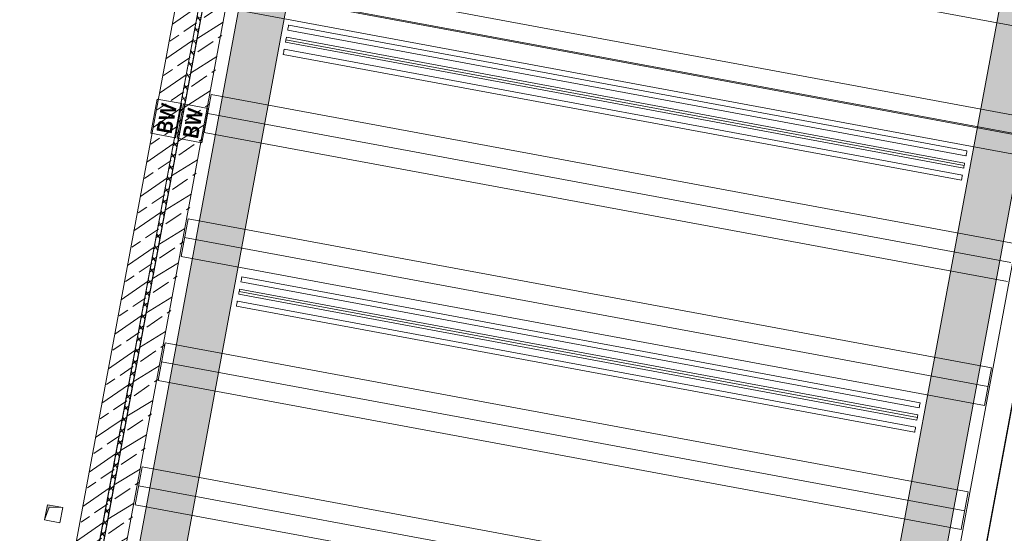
# Model space of a CAD drawing. Header units: metres. Extents: x 0 to 60282398, y -11592309 to 5708004.
# Tile 112 of 136: x 32353373.62 to 32353383.17, y 5707912.6 to 5707917.59. Entities that reach past the tile are written whole.
import ezdxf

# ---------------------------------------------------------------- set-up
doc = ezdxf.new("R2010")
doc.units = ezdxf.units.M
doc.header["$LTSCALE"] = 0.75
doc.layers.get('0').update_dxf_attribs({"linetype": 'CONTINUOUS'})
for name, color, linetype, lineweight in [('10417023$0$#9_002_GES I Übersicht Erdgeschoss_1_101_Wand Aussen.A', 7, 'CONTINUOUS', 25), ('10417023$0$#9_002_GES I Übersicht Erdgeschoss_1_430_Lüftung.US', 7, 'CONTINUOUS', 25), ('10417023$0$#9_002_GES I Übersicht Erdgeschoss_1_607b_Brandschutz 1_100', 7, 'CONTINUOUS', 25), ('10417023$0$#9_002_GES I Übersicht Erdgeschoss_1_807b_Elektro 3D', 7, 'CONTINUOUS', 25), ('10417023$0$#9_002_GES I Übersicht Erdgeschoss_1_Neubau_101_Wand Aussen.A', 7, 'CONTINUOUS', 25), ('10417023$0$#9_002_GES I Übersicht Erdgeschoss_1_Neubau_102_Wand Innen.A', 7, 'CONTINUOUS', 25), ('10417023$0$#9_002_GES I Übersicht Erdgeschoss_1_Neubau_104_Decken.A', 7, 'CONTINUOUS', 25), ('10417023$0$Keine', 7, 'CONTINUOUS', 13)]:
    doc.layers.add(name, color=color, linetype=linetype, lineweight=lineweight)
doc.styles.add('10417023$0$Arial Narrow (bold)', font='ARIALNB.TTF')
pattern_1 = [(44.99999999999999, (0, 0), (-0.1697056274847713, 0.1697056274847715), []), (44.99999999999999, (-0.08485281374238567, 0.08485281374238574), (-0.1697056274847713, 0.1697056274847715), [0.18, -0.05999999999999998])]

# ---------------------------------------------------------------- blocks, each defined once
blk = doc.blocks.new('10417023$0$#9_MKO_LP5_ARC_GES_UP_00_002_P_G_modell (3D)')
at = {"layer": '10417023$0$#9_002_GES I Übersicht Erdgeschoss_1_101_Wand Aussen.A', "linetype": 'Continuous', "lineweight": 5, "true_color": 0xff0000}
h = blk.add_hatch(dxfattribs=at)
h.set_pattern_fill('#9_DÄMMUNG__HART_1_0001', color=1, style=0, pattern_type=2)
h.set_pattern_definition([(44.99999999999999, (0, 0), (-0.05656854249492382, 0.05656854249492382), []), (135.0000000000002, (0, 0), (0.05656854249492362, 0.056568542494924), [])])
h.paths.add_polyline_path([(-32353454.47117382, -5707790.519532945), (-32353477.474228, -5707790.519532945), (-32353477.474228, -5707790.55957689), (-32353469.004228, -5707790.55957689), (-32353469.004228, -5707810.39957689), (-32353468.96423227, -5707810.39957689), (-32353468.96423227, -5707790.55957689), (-32353454.47117382, -5707790.55957689)])
at = {"layer": '10417023$0$#9_002_GES I Übersicht Erdgeschoss_1_Neubau_102_Wand Innen.A', "linetype": 'Continuous', "lineweight": 5, "true_color": 0xff0000}
h = blk.add_hatch(dxfattribs=at)
h.set_pattern_fill('#9_BETON__STAHLBETON_0001', color=1, style=0, pattern_type=2)
h.set_pattern_definition(pattern_1)
h.paths.add_polyline_path([(-32353468.96423227, -5707790.779532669), (-32353468.96423227, -5707810.17957689), (-32353468.74423227, -5707810.17957689), (-32353468.74423227, -5707790.779533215)])
h = blk.add_hatch(dxfattribs=at)
h.set_pattern_fill('#9_BETON__STAHLBETON_0001', color=1, style=0, pattern_type=2)
h.set_pattern_definition(pattern_1)
h.paths.add_polyline_path([(-32353469.00381513, -5707806.979589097), (-32353469.00381513, -5707797.10457689), (-32353469.22381512, -5707797.10457689), (-32353469.22381512, -5707806.979589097)])
at = {"layer": '10417023$0$#9_002_GES I Übersicht Erdgeschoss_1_101_Wand Aussen.A', "color": 1, "linetype": 'Continuous', "lineweight": 18, "true_color": 0xff0000, "flags": 128}
blk.add_lwpolyline([(-32353454.47117382, -5707790.519532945), (-32353454.47117382, -5707790.55957689), (-32353468.96423227, -5707790.55957689), (-32353468.96423227, -5707810.39957689), (-32353469.004228, -5707810.39957689), (-32353469.004228, -5707790.55957689), (-32353477.474228, -5707790.55957689), (-32353477.474228, -5707790.519532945)], close=True, dxfattribs=at)
at = {"layer": '10417023$0$#9_002_GES I Übersicht Erdgeschoss_1_101_Wand Aussen.A', "color": 1, "linetype": 'Continuous', "lineweight": 25, "true_color": 0xff0000, "flags": 128}
blk.add_lwpolyline([(-32353460.53922791, -5707797.22957689), (-32353452.62422818, -5707797.22957689), (-32353452.62422818, -5707807.119576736), (-32353460.53922791, -5707807.119576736)], close=True, dxfattribs=at)
at = {"layer": '10417023$0$#9_002_GES I Übersicht Erdgeschoss_1_430_Lüftung.US', "color": 1, "linetype": 'Continuous', "lineweight": 13, "true_color": 0xff0000, "flags": 128}
for points in [[(-32353468.16725466, -5707795.479604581), (-32353468.16725466, -5707809.945591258), (-32353468.61729288, -5707809.945591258), (-32353468.61729288, -5707795.479604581)], [(-32353460.9141821, -5707795.479866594), (-32353460.9141821, -5707809.945591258), (-32353461.36422031, -5707809.945591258), (-32353461.36422031, -5707795.479866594)]]:
    blk.add_lwpolyline(points, close=True, dxfattribs=at)
at = {"layer": '10417023$0$#9_002_GES I Übersicht Erdgeschoss_1_430_Lüftung.US', "color": 1, "linetype": 'Continuous', "true_color": 0xff0000}
for points in [[(-32353468.16725466, -5707795.479604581), (-32353468.61729288, -5707795.479604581), (-32353468.16725466, -5707809.945591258), (-32353468.61729288, -5707809.945591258)], [(-32353460.9141821, -5707795.479866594), (-32353461.36422031, -5707795.479866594), (-32353460.9141821, -5707809.945591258), (-32353461.36422031, -5707809.945591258)]]:
    blk.add_solid(points, dxfattribs=at)
at = {"layer": '10417023$0$#9_002_GES I Übersicht Erdgeschoss_1_607b_Brandschutz 1_100', "color": 1, "linetype": 'Continuous', "lineweight": 13, "true_color": 0xff0000}
for p, q in [((-32353468.99249097, -5707798.493874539), (-32353469.23513887, -5707798.493874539)), ((-32353469.23513887, -5707798.493874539), (-32353469.23513887, -5707798.831376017)), ((-32353468.99249097, -5707798.831376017), (-32353468.99249097, -5707798.493874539)), ((-32353468.73290788, -5707798.493874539), (-32353468.97555577, -5707798.493874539)), ((-32353468.97555577, -5707798.493874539), (-32353468.97555577, -5707798.831376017)), ((-32353468.73290788, -5707798.831376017), (-32353468.73290788, -5707798.493874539)), ((-32353469.23513887, -5707798.831376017), (-32353468.99249097, -5707798.831376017)), ((-32353468.97555577, -5707798.831376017), (-32353468.73290788, -5707798.831376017))]:
    blk.add_line(p, q, dxfattribs=at)
at = {"layer": '10417023$0$#9_002_GES I Übersicht Erdgeschoss_1_807b_Elektro 3D', "color": 1, "linetype": 'Continuous', "lineweight": 13, "true_color": 0xff0000}
for p, q in [((-32353468.11347208, -5707797.557917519), (-32353468.11347208, -5707797.554568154)), ((-32353461.42177209, -5707797.554568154), (-32353468.11347208, -5707797.554568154)), ((-32353468.11347208, -5707797.567068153), (-32353468.11347208, -5707797.557917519)), ((-32353461.42177209, -5707797.557917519), (-32353461.42177209, -5707797.554568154)), ((-32353461.42177209, -5707797.567068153), (-32353461.42177209, -5707797.557917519)), ((-32353468.11347208, -5707797.579568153), (-32353468.11347208, -5707797.567068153)), ((-32353468.11347208, -5707797.592068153), (-32353468.11347208, -5707797.579568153)), ((-32353468.11347208, -5707797.601218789), (-32353468.11347208, -5707797.592068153)), ((-32353468.11347208, -5707797.604568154), (-32353468.11347208, -5707797.601218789)), ((-32353461.42177209, -5707797.604568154), (-32353468.11347208, -5707797.604568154)), ((-32353461.42177209, -5707797.579568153), (-32353461.42177209, -5707797.567068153)), ((-32353461.42177209, -5707797.592068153), (-32353461.42177209, -5707797.579568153)), ((-32353461.42177209, -5707797.601218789), (-32353461.42177209, -5707797.592068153)), ((-32353461.42177209, -5707797.604568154), (-32353461.42177209, -5707797.601218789)), ((-32353468.11347208, -5707797.677917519), (-32353468.11347208, -5707797.674568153)), ((-32353461.42177209, -5707797.674568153), (-32353468.11347208, -5707797.674568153)), ((-32353468.11347208, -5707797.687068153), (-32353468.11347208, -5707797.677917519)), ((-32353468.11347208, -5707797.699568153), (-32353468.11347208, -5707797.687068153)), ((-32353468.11347208, -5707797.712068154), (-32353468.11347208, -5707797.699568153)), ((-32353468.11347208, -5707797.721218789), (-32353468.11347208, -5707797.712068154)), ((-32353468.11347208, -5707797.724568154), (-32353468.11347208, -5707797.721218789)), ((-32353461.42177209, -5707797.724568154), (-32353468.11347208, -5707797.724568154)), ((-32353461.42177184, -5707797.699568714), (-32353468.11347161, -5707797.699568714)), ((-32353461.42177209, -5707797.677917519), (-32353461.42177209, -5707797.674568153)), ((-32353461.42177209, -5707797.687068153), (-32353461.42177209, -5707797.677917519)), ((-32353461.42177209, -5707797.699568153), (-32353461.42177209, -5707797.687068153)), ((-32353461.42177209, -5707797.712068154), (-32353461.42177209, -5707797.699568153)), ((-32353461.42177209, -5707797.721218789), (-32353461.42177209, -5707797.712068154)), ((-32353461.42177209, -5707797.724568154), (-32353461.42177209, -5707797.721218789)), ((-32353468.11347208, -5707797.797917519), (-32353468.11347208, -5707797.794568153)), ((-32353461.42177209, -5707797.794568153), (-32353468.11347208, -5707797.794568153)), ((-32353468.11347208, -5707797.807068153), (-32353468.11347208, -5707797.797917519)), ((-32353468.11347208, -5707797.819568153), (-32353468.11347208, -5707797.807068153)), ((-32353468.11347208, -5707797.832068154), (-32353468.11347208, -5707797.819568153)), ((-32353468.11347208, -5707797.841218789), (-32353468.11347208, -5707797.832068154)), ((-32353468.11347208, -5707797.844568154), (-32353468.11347208, -5707797.841218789)), ((-32353461.42177209, -5707797.844568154), (-32353468.11347208, -5707797.844568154)), ((-32353461.42177209, -5707797.797917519), (-32353461.42177209, -5707797.794568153)), ((-32353461.42177209, -5707797.807068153), (-32353461.42177209, -5707797.797917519)), ((-32353461.42177209, -5707797.819568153), (-32353461.42177209, -5707797.807068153)), ((-32353461.42177209, -5707797.832068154), (-32353461.42177209, -5707797.819568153)), ((-32353461.42177209, -5707797.841218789), (-32353461.42177209, -5707797.832068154)), ((-32353461.42177209, -5707797.844568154), (-32353461.42177209, -5707797.841218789)), ((-32353468.11347208, -5707800.044616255), (-32353468.11347208, -5707800.041266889)), ((-32353461.42177209, -5707800.041266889), (-32353468.11347208, -5707800.041266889)), ((-32353468.11347208, -5707800.053766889), (-32353468.11347208, -5707800.044616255)), ((-32353461.42177209, -5707800.044616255), (-32353461.42177209, -5707800.041266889)), ((-32353461.42177209, -5707800.053766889), (-32353461.42177209, -5707800.044616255)), ((-32353468.11347208, -5707800.06626689), (-32353468.11347208, -5707800.053766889)), ((-32353468.11347208, -5707800.07876689), (-32353468.11347208, -5707800.06626689)), ((-32353468.11347208, -5707800.087917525), (-32353468.11347208, -5707800.07876689)), ((-32353468.11347208, -5707800.091266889), (-32353468.11347208, -5707800.087917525)), ((-32353461.42177209, -5707800.091266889), (-32353468.11347208, -5707800.091266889)), ((-32353461.42177209, -5707800.06626689), (-32353461.42177209, -5707800.053766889)), ((-32353461.42177209, -5707800.07876689), (-32353461.42177209, -5707800.06626689)), ((-32353461.42177209, -5707800.087917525), (-32353461.42177209, -5707800.07876689)), ((-32353461.42177209, -5707800.091266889), (-32353461.42177209, -5707800.087917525)), ((-32353468.11347208, -5707800.164616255), (-32353468.11347208, -5707800.161266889)), ((-32353461.42177209, -5707800.161266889), (-32353468.11347208, -5707800.161266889)), ((-32353468.11347208, -5707800.17376689), (-32353468.11347208, -5707800.164616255)), ((-32353468.11347208, -5707800.18626689), (-32353468.11347208, -5707800.17376689)), ((-32353468.11347208, -5707800.19876689), (-32353468.11347208, -5707800.18626689)), ((-32353468.11347208, -5707800.207917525), (-32353468.11347208, -5707800.19876689)), ((-32353468.11347208, -5707800.211266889), (-32353468.11347208, -5707800.207917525)), ((-32353461.42177209, -5707800.211266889), (-32353468.11347208, -5707800.211266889)), ((-32353461.42177184, -5707800.186267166), (-32353468.11347161, -5707800.186267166)), ((-32353461.42177209, -5707800.164616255), (-32353461.42177209, -5707800.161266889)), ((-32353461.42177209, -5707800.17376689), (-32353461.42177209, -5707800.164616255)), ((-32353461.42177209, -5707800.18626689), (-32353461.42177209, -5707800.17376689)), ((-32353461.42177209, -5707800.19876689), (-32353461.42177209, -5707800.18626689)), ((-32353461.42177209, -5707800.207917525), (-32353461.42177209, -5707800.19876689)), ((-32353461.42177209, -5707800.211266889), (-32353461.42177209, -5707800.207917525)), ((-32353468.11347208, -5707800.284616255), (-32353468.11347208, -5707800.28126689)), ((-32353461.42177209, -5707800.28126689), (-32353468.11347208, -5707800.28126689)), ((-32353468.11347208, -5707800.29376689), (-32353468.11347208, -5707800.284616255)), ((-32353468.11347208, -5707800.30626689), (-32353468.11347208, -5707800.29376689)), ((-32353468.11347208, -5707800.318766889), (-32353468.11347208, -5707800.30626689)), ((-32353468.11347208, -5707800.327917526), (-32353468.11347208, -5707800.318766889)), ((-32353468.11347208, -5707800.331266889), (-32353468.11347208, -5707800.327917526)), ((-32353461.42177209, -5707800.331266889), (-32353468.11347208, -5707800.331266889)), ((-32353461.42177209, -5707800.284616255), (-32353461.42177209, -5707800.28126689)), ((-32353461.42177209, -5707800.29376689), (-32353461.42177209, -5707800.284616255)), ((-32353461.42177209, -5707800.30626689), (-32353461.42177209, -5707800.29376689)), ((-32353461.42177209, -5707800.318766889), (-32353461.42177209, -5707800.30626689)), ((-32353461.42177209, -5707800.327917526), (-32353461.42177209, -5707800.318766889)), ((-32353461.42177209, -5707800.331266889), (-32353461.42177209, -5707800.327917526))]:
    blk.add_line(p, q, dxfattribs=at)
at = {"layer": '10417023$0$#9_002_GES I Übersicht Erdgeschoss_1_Neubau_101_Wand Aussen.A', "color": 1, "linetype": 'Continuous', "lineweight": 13, "true_color": 0xff0000}
for p, q in [((-32353460.789228, -5707796.97957689), (-32353460.789228, -5707807.36957689)), ((-32353460.539228, -5707807.119576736), (-32353460.539228, -5707797.22957689)), ((-32353460.53922778, -5707797.389576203), (-32353460.53922778, -5707806.95957689))]:
    blk.add_line(p, q, dxfattribs=at)
at = {"layer": '10417023$0$#9_002_GES I Übersicht Erdgeschoss_1_Neubau_102_Wand Innen.A', "color": 1, "linetype": 'Continuous', "lineweight": 18, "true_color": 0xff0000}
for p, q in [((-32353468.96423227, -5707790.779532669), (-32353468.96423227, -5707810.39957689)), ((-32353468.74423227, -5707810.17957689), (-32353468.74423227, -5707795.479604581)), ((-32353469.00381513, -5707806.979589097), (-32353469.00381513, -5707797.10457689)), ((-32353469.22381512, -5707797.47957689), (-32353469.22381512, -5707806.779589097))]:
    blk.add_line(p, q, dxfattribs=at)
at = {"layer": '10417023$0$#9_002_GES I Übersicht Erdgeschoss_1_Neubau_104_Decken.A', "color": 1, "linetype": 'Continuous', "lineweight": 13, "true_color": 0xff0000}
for p, q in [((-32353460.80422817, -5707796.278839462), (-32353468.7292324, -5707796.278839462)), ((-32353460.80422817, -5707797.130838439), (-32353468.7292324, -5707797.130838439)), ((-32353460.80422817, -5707797.317337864), (-32353468.7292324, -5707797.317337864)), ((-32353460.80422817, -5707797.503838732), (-32353468.7292324, -5707797.503838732)), ((-32353460.80422817, -5707798.355839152), (-32353468.7292324, -5707798.355839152)), ((-32353468.7292324, -5707798.355839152), (-32353468.7292324, -5707798.728839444)), ((-32353460.80422817, -5707798.542338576), (-32353468.7292324, -5707798.542338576)), ((-32353460.80422817, -5707798.728839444), (-32353468.7292324, -5707798.728839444)), ((-32353460.80422817, -5707799.580839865), (-32353468.7292324, -5707799.580839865)), ((-32353468.7292324, -5707799.580839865), (-32353468.7292324, -5707799.953840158)), ((-32353460.80422817, -5707799.580839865), (-32353460.80422817, -5707799.953840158)), ((-32353460.80422817, -5707799.76733929), (-32353468.7292324, -5707799.76733929)), ((-32353460.80422817, -5707799.953840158), (-32353468.7292324, -5707799.953840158)), ((-32353460.80422817, -5707800.805840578), (-32353468.7292324, -5707800.805840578)), ((-32353468.7292324, -5707800.805840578), (-32353468.7292324, -5707801.178840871)), ((-32353460.80422817, -5707800.805840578), (-32353460.80422817, -5707801.178840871)), ((-32353460.80422817, -5707800.992340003), (-32353468.7292324, -5707800.992340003)), ((-32353460.80422817, -5707801.178840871), (-32353468.7292324, -5707801.178840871)), ((-32353460.80422817, -5707802.030838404), (-32353468.7292324, -5707802.030838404)), ((-32353468.7292324, -5707802.030838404), (-32353468.7292324, -5707802.403838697)), ((-32353460.80422817, -5707802.217339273), (-32353468.7292324, -5707802.217339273)), ((-32353460.80422817, -5707802.403838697), (-32353468.7292324, -5707802.403838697)), ((-32353469.413943, -5707802.559936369), (-32353469.563943, -5707802.559936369)), ((-32353469.563943, -5707802.559936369), (-32353469.563943, -5707802.709936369)), ((-32353469.56394249, -5707802.709936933), (-32353469.54519265, -5707802.578686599)), ((-32353469.54519265, -5707802.578686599), (-32353469.41394231, -5707802.559936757)), ((-32353469.413943, -5707802.709936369), (-32353469.413943, -5707802.559936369)), ((-32353469.563943, -5707802.709936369), (-32353469.413943, -5707802.709936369))]:
    blk.add_line(p, q, dxfattribs=at)
at = {"layer": '10417023$0$#9_002_GES I Übersicht Erdgeschoss_1_Neubau_104_Decken.A', "color": 1, "linetype": 'Continuous', "lineweight": 13, "true_color": 0xff0000, "flags": 128}
for points in [[(-32353468.96423227, -5707790.479532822), (-32353468.96423227, -5707797.304576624), (-32353460.53922811, -5707797.304576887), (-32353460.53922811, -5707797.229576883), (-32353452.62422799, -5707797.229577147), (-32353451.27397855, -5707797.229576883), (-32353451.27397855, -5707790.47953124), (-32353467.78422802, -5707790.479532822), (-32353467.82422806, -5707790.479532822)], [(-32353502.88381506, -5707792.679515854), (-32353502.88381511, -5707803.129576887), (-32353502.84381653, -5707803.129576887), (-32353502.84381653, -5707809.004576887), (-32353499.08931621, -5707809.004576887), (-32353497.57443247, -5707809.004576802), (-32353497.57443247, -5707810.154576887), (-32353495.52481159, -5707810.154576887), (-32353495.52560609, -5707813.099577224), (-32353472.62422376, -5707813.099576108), (-32353472.62422743, -5707808.219546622), (-32353469.004228, -5707808.219576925), (-32353469.004228, -5707794.11457689), (-32353469.004228, -5707790.779532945), (-32353469.004228, -5707790.559532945), (-32353477.474228, -5707790.559532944), (-32353480.474228, -5707790.559532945), (-32353491.124228, -5707790.559532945), (-32353498.444228, -5707790.559532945), (-32353498.444228, -5707792.679576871)], [(-32353498.22421727, -5707790.559532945), (-32353502.84380439, -5707790.559532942), (-32353502.84380439, -5707813.099576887), (-32353495.47442851, -5707813.099576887), (-32353495.47442851, -5707809.05457689), (-32353482.84109309, -5707809.05457689), (-32353482.84357996, -5707813.099573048), (-32353472.62421726, -5707813.099573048), (-32353472.62421726, -5707811.259577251), (-32353472.62421726, -5707806.979589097), (-32353469.00380439, -5707806.979589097), (-32353469.00380439, -5707790.559532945)], [(-32353468.9644006, -5707812.749292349), (-32353468.96423227, -5707810.39957689), (-32353468.96423227, -5707807.119576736), (-32353468.96423227, -5707797.22957689), (-32353468.96423227, -5707790.55957689), (-32353454.47117382, -5707790.55957689), (-32353442.504228, -5707790.559574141), (-32353442.504228, -5707812.74957689)], [(-32353460.539228, -5707797.304576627), (-32353468.96423227, -5707797.304576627), (-32353468.96423227, -5707810.39957689), (-32353464.33422799, -5707810.39957689), (-32353464.33422799, -5707812.749576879), (-32353442.50422801, -5707812.74957689), (-32353442.504228, -5707790.55957689), (-32353451.27397855, -5707790.559574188), (-32353451.27397855, -5707797.22957689), (-32353452.624228, -5707797.22957689), (-32353452.624228, -5707807.119576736), (-32353460.539228, -5707807.119576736)], [(-32353460.53922781, -5707797.22957689), (-32353460.53922781, -5707807.119576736), (-32353452.62422809, -5707807.119576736), (-32353452.62422809, -5707797.22957689)]]:
    blk.add_lwpolyline(points, close=True, dxfattribs=at)
at = {"layer": '10417023$0$#9_002_GES I Übersicht Erdgeschoss_1_Neubau_104_Decken.A', "color": 1, "linetype": 'Continuous', "true_color": 0xff0000}
blk.add_solid([(-32353469.563943, -5707802.709936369), (-32353469.545193, -5707802.578686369), (-32353469.563943, -5707802.559936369), (-32353469.413943, -5707802.559936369)], dxfattribs=at)
at = {"layer": '10417023$0$#9_002_GES I Übersicht Erdgeschoss_1_607b_Brandschutz 1_100', "color": 1, "true_color": 0xff0000, "char_height": 0.1502737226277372, "attachment_point": 5, "rotation": 90, "line_spacing_factor": 1.002187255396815, "style": '10417023$0$Arial Narrow (bold)'}
for insert in [(-32353469.11240245, -5707798.662625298), (-32353468.8528196, -5707798.662625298)]:
    blk.add_mtext('BW ', dxfattribs=dict(at, insert=insert))
blk = doc.blocks.new('10417023$0$2_MKO_LP5_LAN_GES_UP_00_002_V_A (3D)')
at = {"layer": '10417023$0$Keine'}
blk.add_blockref('10417023$0$#9_MKO_LP5_ARC_GES_UP_00_002_P_G_modell (3D)', (0, 0), dxfattribs=at)
blk = doc.blocks.new('10417023')
at = {"layer": '10417023$0$Keine', "rotation": 349.4819372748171}
blk.add_blockref('10417023$0$2_MKO_LP5_LAN_GES_UP_00_002_V_A (3D)', (65205154.93137175, 5413829.557758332), dxfattribs=at)

msp = doc.modelspace()

# ---------------------------------------------------------------- block references
msp.add_blockref('10417023', (0, 0))

doc.saveas('drawing.dxf')
